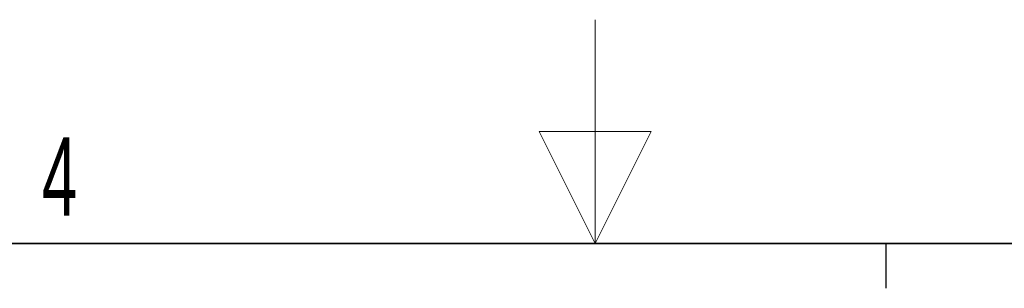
# Paper-space layout 'Blatt5' of a CAD drawing. Header units: millimetres. Extents: x 5 to 418, y 2 to 292.
# Tile 14 of 22: x 191 to 235, y 280 to 292. Entities that reach past the tile are written whole.
import ezdxf

# ---------------------------------------------------------------- set-up
doc = ezdxf.new("R2010")
doc.units = ezdxf.units.MM
doc.layers.add('SLD-0', color=7, linetype='Continuous')
doc.styles.add('SLDTEXTSTYLE0', font='TXT', dxfattribs={"width": 0.605})

psp = doc.layouts.new('Blatt5')

# ---------------------------------------------------------------- linework, layer by layer
at = {"layer": 'SLD-0', "color": 7, "linetype": 'Continuous', "lineweight": 18}
for p, q in [((217, 292.5), (217, 282.5)), ((219.5, 287.5), (214.5, 287.5)), ((214.5, 287.5), (217, 282.5)), ((217, 282.5), (219.5, 287.5))]:
    psp.add_line(p, q, dxfattribs=at)
at = {"layer": 'SLD-0', "lineweight": 35}
psp.add_line((408, 282.5), (26, 282.5), dxfattribs=at)
at = {"layer": 'SLD-0'}
psp.add_line((230, 280.5), (230, 282.5), dxfattribs=at)
psp.add_line((230, 280.5), (230, 282.5), dxfattribs=at)

# ---------------------------------------------------------------- texts
at = {"layer": 'SLD-0', "insert": (193.1027, 287.243), "char_height": 3.5, "attachment_point": 2, "style": 'SLDTEXTSTYLE0'}
psp.add_mtext('4', dxfattribs=at)

doc.saveas('drawing.dxf')
